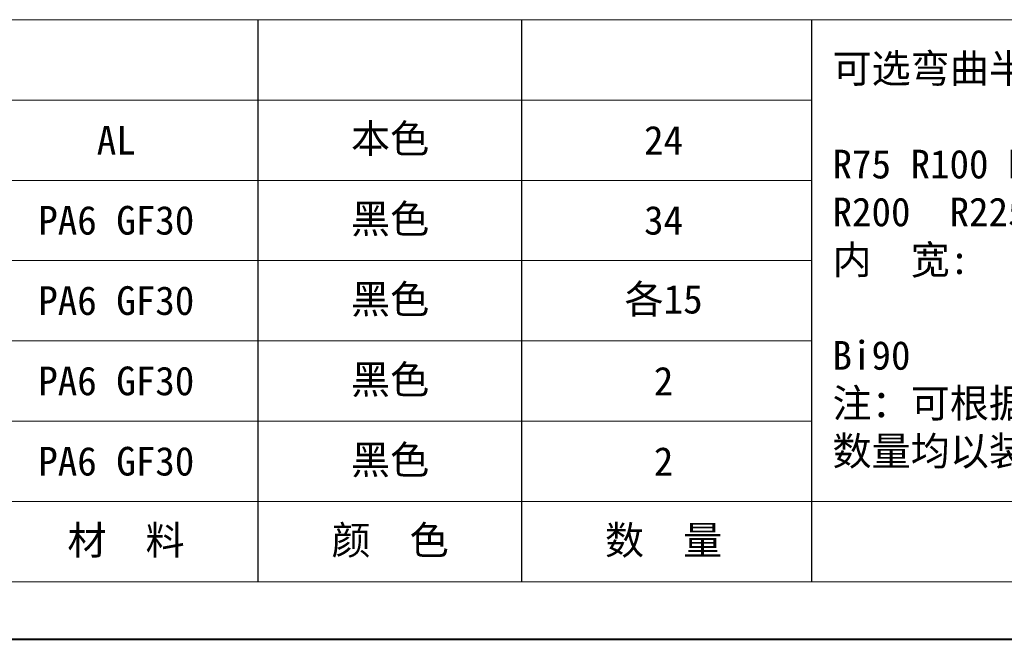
# Model space of a CAD drawing. Header units: millimetres. Extents: x 2145 to 3607, y 659 to 1692.
# Tile 2 of 85: x 2569 to 2867, y 659 to 847. Entities that reach past the tile are written whole.
import ezdxf

# ---------------------------------------------------------------- set-up
doc = ezdxf.new("R2010")
doc.units = ezdxf.units.MM
doc.layers.add('标注线', color=7, linetype='Continuous', lineweight=15)
doc.styles.add('样式 6', font='仿宋_GB2312.ttf')

msp = doc.modelspace()

# ---------------------------------------------------------------- linework, layer by layer
at = {"color": 7, "lineweight": 15}
for p, q in [((2231.799, 846.527), (2809.121, 846.527)), ((2231.799, 822.18), (2809.121, 822.18)), ((2231.799, 797.833), (2809.121, 797.833)), ((2231.799, 773.486), (2809.121, 773.486)), ((2231.799, 749.139), (2809.121, 749.139)), ((2231.799, 724.791), (2809.121, 724.791)), ((2231.799, 700.444), (2962.213, 700.444))]:
    msp.add_line(p, q, dxfattribs=at)
at = {"color": 7}
for p, q in [((2641.136, 676.097), (2641.136, 846.527)), ((2721.154, 676.097), (2721.154, 846.527)), ((2809.121, 676.097), (2809.121, 846.527))]:
    msp.add_line(p, q, dxfattribs=at)
at = {"color": 7, "lineweight": 13}
for p, q in [((2809.121, 846.527), (3588.282, 846.527)), ((2231.799, 676.097), (2962.213, 676.097))]:
    msp.add_line(p, q, dxfattribs=at)
at = {"color": 7, "lineweight": 40}
msp.add_line((2144.845, 658.706), (3605.673, 658.706), dxfattribs=at)

# ---------------------------------------------------------------- texts
at = {"layer": '标注线', "color": 7, "lineweight": 18, "char_height": 6.26069, "style": '样式 6'}
for s, insert, width, attachment_point in [('{\\H1.389x;可选弯曲半径:\\P\\PR75 R100 R125 R150 R175\\PR200  R225  R250  R300\\P内  宽:\\P\\PBi90\\P注：可根据客户要求定制,\\P数量均以装配1m计算.}', (2815.341, 773.255), 188.10983, 4), ('{\\H1.389x;本色}', (2681.175, 810.006), 41.73793, 5), ('{\\H1.389x;AL}', (2598.127, 810.006), 49.29942, 5), ('{\\H1.389x;24}', (2764.115, 810.006), 41.73793, 5), ('{\\H1.389x;PA6 GF30}', (2598.127, 785.659), 49.29942, 5), ('{\\H1.389x;黑色}', (2681.175, 785.659), 41.73793, 5), ('{\\H1.389x;34}', (2764.115, 785.659), 41.73793, 5), ('{\\H1.389x;PA6 GF30}', (2598.127, 761.312), 49.29942, 5), ('{\\H1.389x;黑色}', (2681.175, 761.312), 41.73793, 5), ('{\\H1.389x;各15}', (2764.115, 761.312), 41.73793, 5), ('{\\H1.389x;PA6 GF30}', (2598.127, 736.965), 49.29942, 5), ('{\\H1.389x;黑色}', (2681.175, 736.965), 41.73793, 5), ('{\\H1.389x;2}', (2764.115, 736.965), 41.73793, 5), ('{\\H1.389x;PA6 GF30}', (2598.127, 712.618), 49.29942, 5), ('{\\H1.389x;黑色}', (2681.175, 712.618), 41.73793, 5), ('{\\H1.389x;2}', (2764.115, 712.618), 41.73793, 5), ('{\\H1.389x; 材  料}', (2598.127, 688.271), 49.29942, 5), ('{\\H1.389x;颜  色}', (2681.175, 688.271), 41.73793, 5), ('{\\H1.389x;数  量}', (2764.115, 688.271), 41.73793, 5)]:
    msp.add_mtext(s, dxfattribs=dict(at, insert=insert, width=width, attachment_point=attachment_point))

doc.saveas('drawing.dxf')
